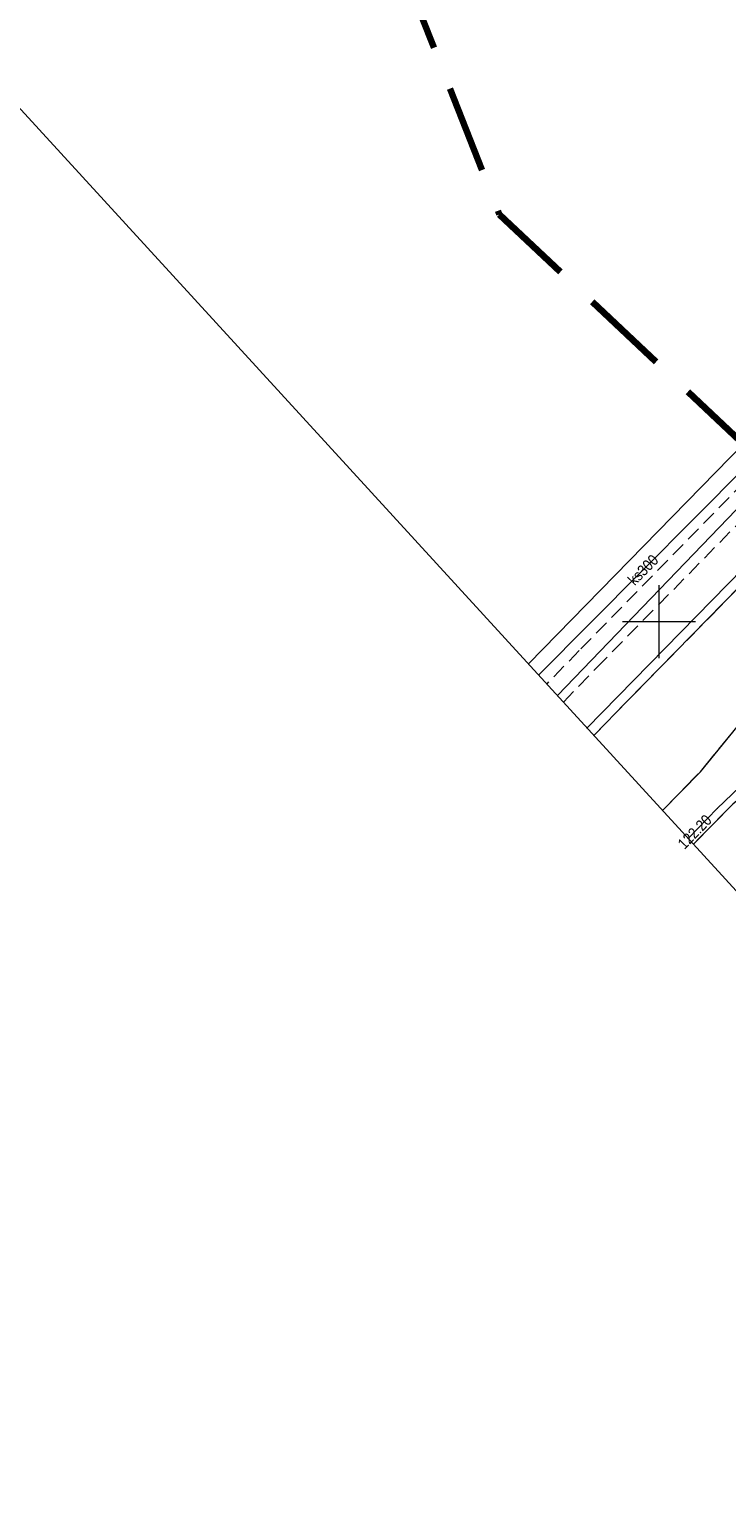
# Model space of a CAD drawing. Header units: metres. Extents: x 0 to 6446955, y 0 to 5658558.
# Tile 84 of 188: x 6441107 to 6441155, y 5654439 to 5654541. Entities that reach past the tile are written whole.
import ezdxf
from ezdxf.enums import TextEntityAlignment as Align

# ---------------------------------------------------------------- set-up
doc = ezdxf.new("R2010")
doc.units = ezdxf.units.M
doc.header["$MEASUREMENT"] = 0
for name, pattern in [('1.0_0.5', [1.5, 1, -0.5]), ('1.5_0.5', [2, 1.5, -0.5]), ('2', [0.9, 0.6, -0.3]), ('219-500', [0]), ('PRZER2-1', [3, 2, -1])]:
    doc.linetypes.add(name, pattern=pattern)
doc.layers.get('0').update_dxf_attribs({"color": 2, "linetype": 'CONTINUOUS', "lineweight": 5})
doc.layers.add('1ramki', color=7, linetype='PRZER2-1', lineweight=18)
for name, color, linetype in [('217-kontur klasyfikacyjny', 7, 'CONTINUOUS'), ('218-kontur użytku gruntowego', 7, 'CONTINUOUS'), ('219-działka ewidencyjna', 7, 'CONTINUOUS'), ('chodnik', 7, 'CONTINUOUS'), ('jezdnia', 7, 'CONTINUOUS'), ('krawężnik', 7, 'CONTINUOUS'), ('przewód elektroenergetyczny podziemny', 7, 'CONTINUOUS'), ('przewód gazowy', 7, 'CONTINUOUS'), ('przewód kanalizacyjny', 7, 'CONTINUOUS'), ('przewód kanalizacyjny-Atr1', 7, 'CONTINUOUS'), ('przewód wodociągowy', 7, 'CONTINUOUS'), ('rzedna', 7, 'CONTINUOUS'), ('rzedna-Atr2', 7, 'CONTINUOUS'), ('Zakres', 7, 'CONTINUOUS')]:
    doc.layers.add(name, color=color, linetype=linetype)
doc.styles.add('MapaZas', font='geodezja.shx', dxfattribs={"width": 0.9})

# ---------------------------------------------------------------- blocks, each defined once
blk = doc.blocks.new('PW01')
at = {"linetype": 'Continuous', "lineweight": 13}
h = blk.add_hatch(color=0, dxfattribs=at)
edge = h.paths.add_edge_path()
edge.add_arc((0, 0), 0.045, 0, 360)

msp = doc.modelspace()

# ---------------------------------------------------------------- linework, layer by layer
at = {"color": 0, "lineweight": 13}
for p, q in [((6441150, 5654500), (6441150, 5654502.5)), ((6441150, 5654500), (6441150, 5654502.5)), ((6441147.5, 5654500), (6441152.5, 5654500)), ((6441147.5, 5654500), (6441152.5, 5654500)), ((6441147.5, 5654500), (6441152.5, 5654500)), ((6441147.5, 5654500), (6441152.5, 5654500)), ((6441150, 5654497.5), (6441150, 5654500)), ((6441150, 5654497.5), (6441150, 5654500))]:
    msp.add_line(p, q, dxfattribs=at)
at = {"layer": '1ramki', "color": 0, "linetype": 'Continuous', "lineweight": 13, "flags": 128}
msp.add_lwpolyline([(6441006.98, 5654850.87), (6441297.31, 5654533.78), (6441194.11, 5654439.16), (6440903.78, 5654756.25)], close=True, dxfattribs=at)
at = {"layer": '217-kontur klasyfikacyjny', "color": 3, "linetype": 'Continuous', "lineweight": 13}
msp.add_line((6441141.06, 5654497.11), (6441170.17, 5654526.9), dxfattribs=at)
at = {"layer": '218-kontur użytku gruntowego', "color": 3, "linetype": 'Continuous', "lineweight": 13}
for p, q in [((6441170.17, 5654526.9), (6441141.06, 5654497.11)), ((6441141.06, 5654497.11), (6441170.17, 5654526.9))]:
    msp.add_line(p, q, dxfattribs=at)
at = {"layer": '219-działka ewidencyjna', "color": 3, "linetype": '219-500', "lineweight": 13}
msp.add_line((6441141.06, 5654497.11), (6441170.17, 5654526.9), dxfattribs=at)
at = {"layer": 'chodnik', "color": 7, "linetype": '1.0_0.5', "lineweight": 13}
for p, q in [((6441166.34, 5654520.28), (6441144.54, 5654498.01)), ((6441145.75, 5654496.85), (6441167.58, 5654519.1)), ((6441144.54, 5654498.01), (6441142.31, 5654495.73)), ((6441143.45, 5654494.49), (6441145.75, 5654496.85))]:
    msp.add_line(p, q, dxfattribs=at)
at = {"layer": 'jezdnia', "color": 7, "linetype": '1.5_0.5', "lineweight": 13}
for points in [[(6441150.24, 5654487.07), (6441152.83, 5654489.72), (6441172.5, 5654513.85), (6441179.4, 5654520.87), (6441182.22, 5654523.72), (6441183.62, 5654525.17), (6441179.65, 5654528.13), (6441178, 5654525.64), (6441176.69, 5654524.06), (6441169.73, 5654516.92), (6441147.85, 5654494.57), (6441145.54, 5654492.21)], [(6441157, 5654479.7), (6441160, 5654482.77), (6441189.27, 5654512.62), (6441190.08, 5654513.24), (6441192.8, 5654515.06), (6441197.79, 5654516.71), (6441189.91, 5654520.49), (6441189.84, 5654518.85), (6441189.05, 5654517.37), (6441186.2, 5654514.5), (6441180.07, 5654508.25), (6441155.05, 5654487.51), (6441152.36, 5654484.77)]]:
    msp.add_lwpolyline(points, dxfattribs=at)
at = {"layer": 'krawężnik', "color": 7, "linetype": 'Continuous', "lineweight": 13}
for points in [[(6441181.7, 5654545.53), (6441180.92, 5654542.07), (6441180.78, 5654537.11), (6441180.74, 5654533.05), (6441179.65, 5654528.13), (6441178, 5654525.64), (6441176.69, 5654524.06), (6441169.73, 5654516.92), (6441147.85, 5654494.57), (6441145.54, 5654492.21)], [(6441150.24, 5654487.07), (6441152.83, 5654489.72), (6441172.5, 5654513.85), (6441179.4, 5654520.87), (6441182.22, 5654523.72), (6441183.62, 5654525.17), (6441184.89, 5654525.58), (6441186.34, 5654524.89), (6441187.7, 5654523.41), (6441189.18, 5654522.05), (6441189.91, 5654520.49), (6441189.84, 5654518.85), (6441189.05, 5654517.37), (6441186.2, 5654514.5)], [(6441186.2, 5654514.5), (6441180.07, 5654508.25), (6441155.05, 5654487.51), (6441152.36, 5654484.77)]]:
    msp.add_lwpolyline(points, dxfattribs=at)
at = {"layer": 'przewód elektroenergetyczny podziemny', "color": 1, "linetype": 'Continuous', "lineweight": 13}
msp.add_lwpolyline([(6441203.11, 5654539.03), (6441204.15, 5654537.68), (6441193.84, 5654527.3), (6441188.61, 5654522.1), (6441183.64, 5654516.1), (6441170.12, 5654502.63), (6441153.99, 5654487.2), (6441151.99, 5654485.16)], dxfattribs=at)
at = {"layer": 'przewód gazowy', "color": 40, "linetype": 'Continuous', "lineweight": 13}
for p, q in [((6441157.8, 5654505.73), (6441145.06, 5654492.69)), ((6441145.06, 5654492.69), (6441145.08, 5654492.71))]:
    msp.add_line(p, q, dxfattribs=at)
at = {"layer": 'przewód kanalizacyjny', "color": 34, "linetype": 'Continuous', "lineweight": 13}
msp.add_lwpolyline([(6441141.76, 5654496.34), (6441159.53, 5654514.22)], dxfattribs=at)
at = {"layer": 'przewód wodociągowy', "color": 5, "linetype": 'Continuous', "lineweight": 13}
msp.add_line((6441143.04, 5654494.94), (6441155.27, 5654507.65), dxfattribs=at)
at = {"layer": 'Zakres', "color": 6, "linetype": '2', "lineweight": 100, "ltscale": 10, "flags": 128}
msp.add_lwpolyline([(6441211.03, 5654460.14), (6441266.77, 5654512.35), (6441224.8, 5654559.63), (6441178.57, 5654603.37), (6440988.78, 5654809.39), (6440937.98, 5654767.06), (6441124.95, 5654563.86), (6441139.06, 5654527.87)], close=True, dxfattribs=at)

# ---------------------------------------------------------------- block references
at = {"layer": 'rzedna', "color": 1, "linetype": 'Continuous', "lineweight": 13}
msp.add_blockref('PW01', (6441153.99, 5654487.2), dxfattribs=at)

# ---------------------------------------------------------------- texts
at = {"layer": 'przewód kanalizacyjny-Atr1', "color": 34, "lineweight": 13, "style": 'MapaZas', "width": 0.9}
msp.add_text('ks300', height=0.75, rotation=45.175, dxfattribs=at).set_placement((6441148.91, 5654503.54), align=Align.MIDDLE_CENTER)
at = {"layer": 'rzedna-Atr2', "color": 1, "lineweight": 13, "style": 'MapaZas', "width": 0.9}
msp.add_text('122.20', height=0.75, rotation=45.629, dxfattribs=at).set_placement((6441151.47, 5654484.62), align=Align.MIDDLE_LEFT)

doc.saveas('drawing.dxf')
